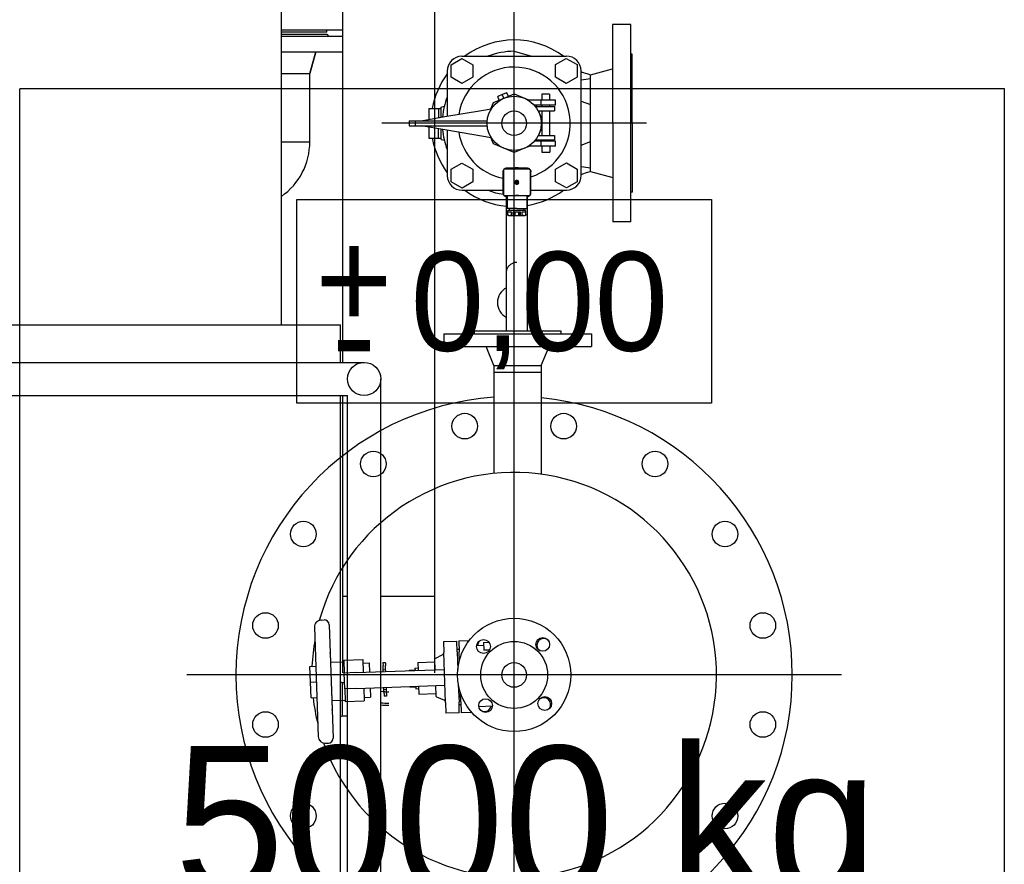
# Model space of a CAD drawing. Header units: millimetres. Extents: x 226749 to 325316, y -44191 to 40236.
# Tile 155 of 164: x 293649 to 294649, y 13402 to 14260. Entities that reach past the tile are written whole.
import ezdxf
from ezdxf.enums import TextEntityAlignment as Align

# ---------------------------------------------------------------- set-up
doc = ezdxf.new("R2010")
doc.units = ezdxf.units.MM
doc.header["$LTSCALE"] = 100
doc.linetypes.add('DASHDOT', pattern=[25.4, 12.7, -6.35, 0, -6.35])
doc.linetypes.add('DASHED', pattern=[19.05, 12.7, -6.35])
for name, color, linetype in [('CIĘŻAR', 2, 'Continuous'), ('FUNDAMENTY', 6, 'Continuous'), ('K_OSIE', 2, 'DASHDOT'), ('K_URZĄDZENIA', 4, 'Continuous'), ('OPISY', 7, 'Continuous'), ('WYMIARY', 2, 'Continuous')]:
    doc.layers.add(name, color=color, linetype=linetype)

# ---------------------------------------------------------------- blocks, each defined once
blk = doc.blocks.new('ZBIORNIK_RZUT')
at = {"layer": 'K_OSIE', "ltscale": 25}
for p, q in [((148579.5, 96878.5), (148579.5, 96213.5)), ((148019.6, 96680.5), (148019.6, 96411.5)), ((150071.7, 96546), (146996.3, 96546))]:
    blk.add_line(p, q, dxfattribs=at)
at = {"layer": 'K_URZĄDZENIA'}
for p, q in [((148119.5, 96664.6), (147919.5, 96664.4)), ((147919.5, 96664.4), (147919.5, 96645.9)), ((148089.5, 96666.1), (147949.5, 96666)), ((147949.5, 96666), (147949.5, 96664.5)), ((148089.5, 96666.1), (148089.5, 96664.6)), ((148119.5, 96664.6), (148119.5, 96646.1)), ((147919.5, 96645.9), (148119.5, 96646.1)), ((147970.5, 96623.5), (147964.5, 96646)), ((148068.5, 96623.6), (148074.5, 96646.1)), ((147974.2, 96623.5), (147970.5, 96623.5)), ((148000.7, 96623.5), (147974.2, 96623.5)), ((147975.4, 96614), (147974.2, 96623.5)), ((147997.3, 96614), (148000.7, 96623.5)), ((148038.2, 96623.5), (148000.7, 96623.5)), ((148064.8, 96623.6), (148038.2, 96623.5)), ((148041.7, 96614), (148038.2, 96623.5)), ((148063.6, 96614.1), (148064.8, 96623.6)), ((148068.5, 96623.6), (148064.8, 96623.6)), ((148233.3, 96474.5), (148233.3, 96624.5)), ((148233.3, 96624.5), (148246.3, 96624.5)), ((148246.3, 96474.5), (148246.3, 96624.5)), ((147953.8, 96599), (147960.1, 96610)), ((147960.1, 96610), (147972.8, 96610)), ((148072.5, 96614.1), (147966.5, 96614)), ((147972.8, 96610), (147979.2, 96599)), ((148059.9, 96599.1), (148066.2, 96610.1)), ((148066.2, 96610.1), (148078.9, 96610.1)), ((148078.9, 96610.1), (148085.3, 96599.1)), ((147951.6, 96493), (147951.5, 96599)), ((147960.1, 96588), (147953.8, 96599)), ((147979.2, 96599), (147972.9, 96588)), ((148066.2, 96588.1), (148059.9, 96599.1)), ((148085.3, 96599.1), (148078.9, 96588.1)), ((148087.6, 96563), (148087.5, 96599.1)), ((148230.3, 96505.5), (148230.3, 96593.5)), ((148230.3, 96593.5), (148233.3, 96593.5)), ((147972.9, 96588), (147960.1, 96588)), ((147990, 96582), (147990, 96574)), ((147990, 96582), (147996.3, 96582)), ((147996.3, 96588), (147996.3, 96585.5)), ((148001.3, 96588), (147996.3, 96588)), ((147996.3, 96585.5), (147996.3, 96573.5)), ((148001.3, 96588), (148001.3, 96585.5)), ((148001.3, 96585.5), (148001.3, 96573.5)), ((148001.3, 96582), (148002.5, 96582)), ((148002.5, 96572.6), (148002.5, 96587)), ((148002.5, 96587), (148007, 96587)), ((148007, 96572.6), (148007, 96587)), ((148007, 96582), (148032, 96582)), ((148032, 96572.6), (148032, 96587)), ((148032, 96587), (148036.5, 96587)), ((148036.5, 96572.6), (148036.5, 96587)), ((148036.5, 96582), (148037.8, 96582)), ((148042.8, 96588.1), (148037.8, 96588)), ((148037.8, 96588), (148037.8, 96585.5)), ((148037.8, 96585.5), (148037.8, 96573.5)), ((148042.8, 96588.1), (148042.8, 96585.5)), ((148042.8, 96585.5), (148042.8, 96573.6)), ((148042.8, 96582.1), (148049, 96582.1)), ((148049, 96574.1), (148049, 96582.1)), ((148078.9, 96588.1), (148066.2, 96588.1)), ((148265.3, 96573.6), (148246.3, 96581.5)), ((147990, 96574), (147996.3, 96574)), ((147996.3, 96573.5), (147996.3, 96560.7)), ((148001.3, 96573.5), (147996.3, 96573.5)), ((148001.3, 96574), (148002.5, 96574)), ((148001.3, 96573.5), (148001.3, 96566.6)), ((148002.6, 96567.6), (148002.5, 96572.6)), ((148007, 96574), (148032, 96574)), ((148007, 96570.5), (148007, 96572.6)), ((148007, 96570.6), (148009, 96571.4)), ((148009, 96571.4), (148015.3, 96574)), ((148023.8, 96574), (148030.1, 96571.4)), ((148030.1, 96571.4), (148032, 96570.6)), ((148032, 96570.5), (148032, 96572.6)), ((148036.5, 96574), (148037.8, 96574)), ((148036.6, 96567.7), (148036.5, 96572.6)), ((148042.8, 96573.6), (148037.8, 96573.5)), ((148037.8, 96573.5), (148037.8, 96566.6)), ((148042.8, 96574.1), (148049, 96574.1)), ((148042.8, 96573.6), (148042.8, 96560.7)), ((148265.3, 96525.3), (148265.3, 96573.6)), ((148265.3, 96573.6), (148272.3, 96573.6)), ((148272.3, 96525.3), (148272.3, 96573.6)), ((148272.3, 96573.5), (148375.9, 96573.5)), ((147946.6, 96546), (147951.6, 96563.5)), ((147994.2, 96556.5), (147996.3, 96561.7)), ((148001.3, 96568.2), (148002.6, 96568.7)), ((148036.6, 96568.8), (148037.8, 96568.3)), ((148042.8, 96561.8), (148045, 96556.6)), ((148066.1, 96561.3), (148066.1, 96536.3)), ((148066.1, 96561.3), (148066.1, 96561.3)), ((148067.1, 96562.3), (148069.1, 96562.3)), ((148090.3, 96563), (148068.8, 96563)), ((148069.1, 96562.3), (148090.1, 96562.3)), ((148087.7, 96563), (148087.6, 96563.6)), ((148090.1, 96562.3), (148092.1, 96562.3)), ((148093.1, 96561.3), (148093.1, 96561.3)), ((148093.1, 96553.1), (148093.1, 96561.3)), ((147989.8, 96546), (147994.2, 96556.5)), ((148045, 96556.6), (148049.3, 96546.1)), ((148064.9, 96550.4), (148064.9, 96550.4)), ((148065.3, 96559.5), (148065.3, 96538)), ((148065.3, 96559.5), (148065.3, 96559.5)), ((148093.1, 96558.8), (148106.1, 96558.8)), ((148093.8, 96559.5), (148093.8, 96559.5)), ((148093.8, 96558.8), (148093.8, 96559.5)), ((148108.1, 96556.3), (148106.1, 96556.3)), ((148112.3, 96558), (148108.1, 96558)), ((148109.6, 96550.9), (148113, 96550.9)), ((148113.1, 96550.8), (148109.6, 96550.8)), ((148113.1, 96550.8), (148113.1, 96557.2)), ((148113.1, 96546.8), (148113.1, 96550.8)), ((148113.1, 96550.8), (148113.1, 96550.8)), ((148154.1, 96546), (147885.1, 96546)), ((147951.6, 96546), (147946.6, 96546)), ((147992.3, 96540.1), (147988.6, 96538.6)), ((147994, 96535.9), (147989.8, 96546)), ((148049.3, 96546.1), (148045, 96535.5)), ((148064.8, 96548.8), (148064.8, 96548.8)), ((148093.1, 96544.4), (148093.1, 96548.8)), ((148093.1, 96536.3), (148093.1, 96544.4)), ((148108.1, 96541.3), (148106.1, 96541.3)), ((148113.1, 96546.8), (148109.6, 96546.8)), ((148109.6, 96546.7), (148113, 96546.7)), ((148109.6, 96543.2), (148109.6, 96543.2)), ((148113.1, 96540.3), (148113.1, 96546.8)), ((148113.1, 96546.8), (148113.1, 96546.8)), ((148160.6, 96548.8), (148160.6, 96548.8)), ((147988.6, 96538.6), (147990.5, 96533.9)), ((147994.2, 96535.5), (147990.5, 96533.9)), ((147990.5, 96533.9), (147992.4, 96529.3)), ((147996.1, 96530.9), (147992.4, 96529.3)), ((147994, 96535.9), (147994.2, 96535.5)), ((147994.2, 96535.5), (147994.4, 96535)), ((147998.5, 96525), (147994.4, 96535)), ((148045, 96535.5), (148040.6, 96525)), ((148067.1, 96535.3), (148092.1, 96535.3)), ((148068.8, 96534.5), (148090.3, 96534.5)), ((148087.6, 96493.1), (148087.6, 96534.5)), ((148093.1, 96538.8), (148106.1, 96538.8)), ((148093.8, 96538), (148093.8, 96538.8)), ((148112.3, 96539.5), (148108.1, 96539.5)), ((148005, 96522.3), (147998.5, 96525)), ((148006.6, 96513), (148004.9, 96522.7)), ((148034.3, 96522.8), (148032.6, 96513)), ((148040.6, 96525), (148034.2, 96522.3)), ((148265.3, 96525.3), (148246.3, 96517.5)), ((148265.3, 96525.3), (148272.3, 96525.3)), ((148272.3, 96525.5), (148375.1, 96525.5)), ((148546.6, 96514.9), (148546.4, 96520.6)), ((148554.2, 96520.9), (148554.4, 96515.1)), ((148611.3, 96524), (148611.8, 96510.1)), ((148012.9, 96475.7), (148006.6, 96513)), ((148017.1, 96513), (148017.1, 96518.6)), ((148017.1, 96466.6), (148017.1, 96513)), ((148022.1, 96513), (148022.1, 96518.6)), ((148022.1, 96466.6), (148022.1, 96513)), ((148032.6, 96513), (148026.3, 96475.7)), ((148546.6, 96514.9), (148554.4, 96515.1)), ((148549.6, 96515), (148549.8, 96508)), ((147953.9, 96492.9), (147960.2, 96503.9)), ((147960.2, 96503.9), (147972.9, 96504)), ((147972.9, 96504), (147979.3, 96493)), ((148060, 96493), (148066.3, 96504)), ((148066.3, 96504), (148079, 96504.1)), ((148079, 96504.1), (148085.4, 96493.1)), ((148230.3, 96505.5), (148233.3, 96505.5)), ((148545, 96489.8), (148544.7, 96500.3)), ((148617.5, 96502.9), (148617.9, 96492.3)), ((147960.3, 96481.9), (147953.9, 96492.9)), ((147979.3, 96493), (147973, 96482)), ((148066.3, 96482), (148060, 96493)), ((148085.4, 96493.1), (148079, 96482.1)), ((148545, 96489.8), (148556, 96490.2)), ((148553.5, 96488.1), (148553.5, 96490.1)), ((148564.7, 96490.5), (148556, 96490.2)), ((148606.9, 96492), (148598.2, 96491.6)), ((148606.9, 96492), (148617.9, 96492.3)), ((148618, 96490.3), (148607, 96490)), ((148609.5, 96490), (148609.4, 96492)), ((148618, 96490.3), (148618.4, 96476.7)), ((147973, 96482), (147960.3, 96481.9)), ((148079, 96482.1), (148066.3, 96482)), ((148556.1, 96488.2), (148545.1, 96487.8)), ((148545.6, 96474.2), (148545.1, 96487.8)), ((148556.1, 96488.2), (148574, 96488.8)), ((148589.1, 96489.3), (148607, 96490)), ((147966.6, 96478), (148012.5, 96478)), ((148003.2, 96472), (148002.4, 96475.1)), ((148013.6, 96472), (148003.2, 96472)), ((148004.6, 96469.3), (148004.6, 96472)), ((148017, 96451.7), (148012.9, 96475.7)), ((148026.3, 96475.7), (148022.3, 96451.7)), ((148036, 96472), (148025.7, 96472)), ((148026.7, 96478), (148072.6, 96478.1)), ((148034.6, 96469.3), (148034.6, 96472)), ((148036, 96472), (148036.9, 96475.1)), ((148233.3, 96474.5), (148246.3, 96474.5)), ((148545.6, 96474.2), (148556.6, 96474.6)), ((148607.4, 96476.4), (148556.6, 96474.6)), ((148562.8, 96465.8), (148558.9, 96473.5)), ((148577.1, 96385.3), (148574, 96475.2)), ((148593.1, 96385.9), (148590, 96475.8)), ((148601.8, 96467.1), (148605.2, 96475.1)), ((148607.4, 96476.4), (148618.4, 96476.7)), ((148004.7, 96459.3), (148004.6, 96469.3)), ((148004.6, 96469.3), (148012.1, 96469.3)), ((148012.1, 96469.3), (148014, 96469.3)), ((148017.2, 96445.9), (148017.1, 96466.6)), ((148022.2, 96445.9), (148022.1, 96466.6)), ((148027.1, 96469.3), (148025.3, 96469.3)), ((148034.6, 96469.3), (148027.1, 96469.3)), ((148034.7, 96459.3), (148034.6, 96469.3)), ((148563.8, 96465.2), (148574.3, 96465.6)), ((148566.9, 96448.1), (148566.3, 96465.3)), ((148590.3, 96466.2), (148600.9, 96466.5)), ((148598.9, 96449.2), (148598.3, 96466.4)), ((148004.7, 96459.3), (148015.7, 96459.3)), ((148017.2, 96451.7), (148017, 96451.7)), ((148022.2, 96451.7), (148022.3, 96451.7)), ((148023.6, 96459.3), (148034.7, 96459.3)), ((148022.2, 96445.9), (148017.2, 96445.9)), ((148017.2, 96439.3), (148017.2, 96445.9)), ((148022.2, 96439.3), (148022.2, 96445.9)), ((148566.9, 96448.1), (148574.9, 96448.4)), ((148572.5, 96445.3), (148572.4, 96448.3)), ((148572.5, 96445.3), (148575, 96445.4)), ((148574.8, 96439.4), (148574.5, 96445.4)), ((148590.9, 96449), (148598.9, 96449.2)), ((148591, 96446), (148593.5, 96446)), ((148591.7, 96440), (148591.5, 96446)), ((148593.5, 96446), (148593.4, 96449)), ((148017.2, 96439.3), (148022.2, 96439.3)), ((148574.8, 96439.4), (148575.3, 96439.4)), ((148591.2, 96440), (148591.7, 96440)), ((148567.1, 96415.3), (148569.9, 96415.4)), ((148567.1, 96415.3), (148567.2, 96412.8)), ((148567.2, 96412.8), (148570, 96412.9)), ((148574.1, 96415.5), (148569.9, 96415.4)), ((148574.2, 96413), (148570, 96412.9)), ((148576.1, 96415.6), (148574.1, 96415.5)), ((148574.2, 96413), (148574.1, 96415.5)), ((148576.2, 96413.1), (148574.2, 96413)), ((148594.1, 96416.2), (148592.1, 96416.2)), ((148594.2, 96413.7), (148592.2, 96413.7)), ((148598.2, 96416.4), (148594.1, 96416.2)), ((148594.2, 96413.7), (148594.1, 96416.2)), ((148598.3, 96413.9), (148594.2, 96413.7)), ((148598.2, 96416.4), (148601.1, 96416.5)), ((148598.3, 96413.9), (148601.2, 96414)), ((148601.1, 96416.5), (148601.2, 96414)), ((148592.7, 96399.7), (148602.1, 96400)), ((148602.4, 96393.5), (148602.1, 96400)), ((148563.9, 96392.2), (148576.9, 96392.6)), ((148564.6, 96372.9), (148563.9, 96392.2)), ((148567.2, 96398.8), (148576.7, 96399.1)), ((148567.4, 96392.3), (148567.2, 96398.8)), ((148592.9, 96393.2), (148605.9, 96393.7)), ((148606.5, 96374.4), (148605.9, 96393.7)), ((148577.1, 96385.3), (148577.6, 96373.4)), ((148593.1, 96385.9), (148593.6, 96373.9)), ((148564.6, 96372.9), (148577.6, 96373.4)), ((148566.5, 96359.7), (148566.1, 96373)), ((148593.6, 96373.9), (148577.6, 96373.4)), ((148593.6, 96373.9), (148606.5, 96374.4)), ((148605.5, 96361), (148605, 96374.3)), ((148528.6, 96358.1), (148643.5, 96362.1)), ((148557.4, 96359.3), (148614.6, 96361.3)), ((148523.8, 96350), (148523.7, 96353)), ((148648.8, 96354.3), (148648.7, 96357.3)), ((148531.1, 96343.2), (148642, 96347.1)), ((148570.8, 96338.6), (148570.6, 96344.6)), ((148586.8, 96339.2), (148586.6, 96345.2)), ((148602.8, 96339.7), (148602.5, 96345.7)), ((148586.8, 96339.2), (148570.8, 96338.6)), ((148602.8, 96339.7), (148586.8, 96339.2))]:
    blk.add_line(p, q, dxfattribs=at)
for centre, radius in [((148529.3, 96798.6), 13), ((148629.8, 96798.6), 13), ((148436.5, 96760.1), 13), ((148722.6, 96760.1), 13), ((148365.4, 96689.1), 13), ((148327, 96596.3), 13), ((148579.5, 96546), 57.5), ((148548.5, 96575), 7), ((148579.5, 96546), 34), ((148608.5, 96577.1), 7), ((148019.6, 96546), 27.5), ((148019.6, 96546), 12.5), ((148579.5, 96546), 12.5), ((148550.6, 96514.9), 7), ((148610.6, 96517), 7), ((148327, 96495.8), 13), ((148365.4, 96403), 13), ((148436.5, 96331.9), 13), ((148722.6, 96331.9), 13), ((148529.3, 96293.5), 13), ((148629.8, 96293.5), 13)]:
    blk.add_circle(centre, radius, dxfattribs=at)
for centre, radius, start, end in [((148579.5, 96546), 282.5, 5.5785, 174.4215), ((148579.5, 96546), 205.5, 289.6339, 254.3661), ((147966.5, 96599), 15, 90.0554, 180.0554), ((148072.5, 96599.1), 15, 0.0554, 90.0554), ((148019.6, 96546), 57, 17.3336, 260.8893), ((148019.6, 96546), 84.5, 143.6399, 216.4708), ((148019.6, 96546), 84.5, 8.9956, 36.4708), ((148549.5, 96576.1), 7, 142.0825, 309.9175), ((148609.6, 96576.1), 7, 52.0825, 219.9175), ((148201.6, 96546), 16.9, 51.629, 128.37), ((148079.6, 96548.8), 14.7, 173.7581, 186.2419), ((148019.6, 96546), 73, 180.0554, 201.3845), ((148019.6, 96546), 57, 279.2215, 348.3421), ((148019.6, 96546), 84.5, 323.6399, 354.7426), ((148019.6, 96546), 73, 338.7263, 351.1391), ((148201.6, 96546), 16.9, 207.3612, 332.6378), ((148579.5, 96546), 282.5, 184.1692, 355.8308), ((148609.6, 96516), 7, 322.0825, 75.2697), ((148549.5, 96516), 7, 232.0825, 272.6756), ((147966.6, 96493), 15, 180.0554, 270.0554), ((148072.6, 96493.1), 15, 270.0554, 0.0554), ((148019.6, 96546), 84.5, 233.6399, 259.8304), ((148019.6, 96546), 73, 248.7263, 265.1062), ((148019.6, 96546), 73, 275.0046, 291.3845), ((148019.6, 96546), 84.5, 280.2804, 306.4708), ((148557.1, 96472.6), 2, 27, 92), ((148607, 96474.3), 2, 92, 157), ((148563.7, 96466.2), 1, 207, 272), ((148600.9, 96467.5), 1, 272, 337), ((148614.6, 96360.3), 1, 55.1301, 92), ((148643.7, 96357.2), 5, 2, 92), ((148528.7, 96353.1), 5, 92, 182), ((148557.5, 96358.3), 1, 92, 128.8699), ((148641.8, 96354.1), 7, 272, 2), ((148530.8, 96350.2), 7, 182, 272), ((148579.5, 96546), 205.5, 259.9875, 267.5345), ((148579.5, 96546), 205.5, 276.4655, 284.0125)]:
    blk.add_arc(centre, radius, start, end, dxfattribs=at)
for centre, ratio, start_param, end_param in [((148112.3, 96550.8), 0.316215, 0.000023, 0.390809), ((148112.3, 96546.8), 0.316236, 5.892376, 6.283162)]:
    blk.add_ellipse(centre, major_axis=(0.805, 0), ratio=ratio, start_param=start_param, end_param=end_param, dxfattribs=at)
for points in [[(147968, 96616.4), (147968.8, 96618.8), (147969.7, 96621.1), (147970.5, 96623.5)], [(148068.5, 96623.6), (148069.3, 96621.2), (148070.2, 96618.9), (148071, 96616.5)], [(147967.2, 96614), (147967.5, 96614.8), (147967.7, 96615.6), (147968, 96616.4)], [(148071, 96616.5), (148071.3, 96615.7), (148071.6, 96614.9), (148071.8, 96614.1)], [(148069.1, 96562.3), (148069.1, 96562.3), (148069.1, 96562.3), (148069.1, 96562.3)], [(148090.1, 96562.3), (148090.1, 96562.3), (148090.1, 96562.3), (148090.1, 96562.3)], [(148093.1, 96561.5), (148093.1, 96561.4), (148093.1, 96561.4), (148093.1, 96561.3)], [(148065.3, 96551.1), (148065.2, 96550.8), (148065.1, 96550.6), (148064.9, 96550.4)], [(148065.3, 96551.1), (148065.2, 96550.8), (148065.1, 96550.6), (148064.9, 96550.4)], [(148093.1, 96553.1), (148093.1, 96553.1), (148093.1, 96553.1), (148093.1, 96553.1)], [(148064.9, 96547.2), (148065.1, 96546.9), (148065.2, 96546.7), (148065.3, 96546.4)], [(148093.1, 96544.4), (148093.1, 96544.4), (148093.1, 96544.4), (148093.1, 96544.4)]]:
    blk.add_open_spline(points, degree=3, dxfattribs=at)
for points, knots in [([(148065.3, 96559.5), (148065.3, 96559.9), (148065.4, 96560.3), (148065.6, 96560.9), (148065.7, 96561.1), (148066, 96561.6), (148066.2, 96561.8), (148066.6, 96562.2), (148066.8, 96562.3), (148067.2, 96562.6), (148067.5, 96562.7), (148068.1, 96562.9), (148068.5, 96563), (148068.8, 96563)], [-0.7588725, -0.7588725, -0.7588725, -0.7588725, -0.5954218, -0.5954218, -0.4794586, -0.4794586, -0.3794373, -0.3794373, -0.279416, -0.279416, -0.1634508, -0.1634508, -0.000001, -0.000001, -0.000001, -0.000001]), ([(148068.8, 96563), (148068.4, 96563), (148067.9, 96562.9), (148067.1, 96562.6), (148066.7, 96562.3), (148066.1, 96561.7), (148065.8, 96561.3), (148065.4, 96560.4), (148065.3, 96560), (148065.3, 96559.5)], [-0.5515979, -0.5515979, -0.5515979, -0.5515979, -0.4130045, -0.4130045, -0.2757995, -0.2757995, -0.1385944, -0.1385944, -0.000001, -0.000001, -0.000001, -0.000001]), ([(148066.1, 96561.3), (148066.1, 96561.4), (148066.1, 96561.5), (148066.2, 96561.8), (148066.3, 96561.9), (148066.5, 96562.1), (148066.6, 96562.1), (148066.8, 96562.2), (148067, 96562.3), (148067.1, 96562.3)], [-0.1576001, -0.1576001, -0.1576001, -0.1576001, -0.118002, -0.118002, -0.0788006, -0.0788006, -0.0395991, -0.0395991, -0.000001, -0.000001, -0.000001, -0.000001]), ([(148079.6, 96563), (148079.5, 96563), (148079.4, 96563), (148079.2, 96563), (148079.1, 96563), (148078.7, 96563), (148078.4, 96563), (148077, 96563), (148076, 96563), (148073.7, 96563), (148072.5, 96563), (148070.5, 96563), (148069.7, 96563), (148068.8, 96563)], [-1.263329, -1.263329, -1.263329, -1.263329, -1.233231, -1.233231, -1.197621, -1.197621, -1.117427, -1.117427, -0.784898, -0.784898, -0.348213, -0.348213, -0.000005, -0.000005, -0.000005, -0.000005]), ([(148090.3, 96563), (148089.5, 96563), (148088.7, 96563), (148086.7, 96563), (148085.5, 96563), (148083.2, 96563), (148082.2, 96563), (148080.8, 96563), (148080.5, 96563), (148080.1, 96563), (148080, 96563), (148079.8, 96563), (148079.7, 96563), (148079.6, 96563)], [-1.274327, -1.274327, -1.274327, -1.274327, -0.923145, -0.923145, -0.482626, -0.482626, -0.147172, -0.147172, -0.066277, -0.066277, -0.03036, -0.03036, -0.000001, -0.000001, -0.000001, -0.000001]), ([(148093.8, 96559.5), (148093.8, 96559.9), (148093.8, 96560.3), (148093.6, 96560.9), (148093.5, 96561.1), (148093.2, 96561.6), (148093, 96561.8), (148092.6, 96562.2), (148092.4, 96562.3), (148092, 96562.6), (148091.7, 96562.7), (148091.1, 96562.9), (148090.7, 96563), (148090.3, 96563)], [0.0023079, 0.0023079, 0.0023079, 0.0023079, 0.1634516, 0.1634516, 0.279416, 0.279416, 0.3794373, 0.3794373, 0.4794587, 0.4794587, 0.5954229, 0.5954229, 0.7588742, 0.7588742, 0.7588742, 0.7588742]), ([(148093.8, 96559.5), (148093.8, 96560), (148093.8, 96560.4), (148093.4, 96561.3), (148093.1, 96561.7), (148092.5, 96562.3), (148092.1, 96562.6), (148091.3, 96562.9), (148090.8, 96563), (148090.3, 96563)], [-0.5515979, -0.5515979, -0.5515979, -0.5515979, -0.4130045, -0.4130045, -0.2757995, -0.2757995, -0.1385944, -0.1385944, -0.000001, -0.000001, -0.000001, -0.000001]), ([(148092.1, 96562.3), (148092.2, 96562.3), (148092.4, 96562.2), (148092.5, 96562.2), (148092.5, 96562.2), (148092.6, 96562.1)], [-0.15760013, -0.15760013, -0.15760013, -0.15760013, -0.11800201, -0.11800201, -0.10853879, -0.10853879, -0.10853879, -0.10853879]), ([(148079.2, 96550.7), (148079, 96550.7), (148078.8, 96550.6), (148078.5, 96550.4), (148078.3, 96550.3), (148078, 96550), (148077.9, 96549.7), (148077.7, 96549.3), (148077.6, 96549), (148077.6, 96548.5), (148077.7, 96548.2), (148077.9, 96547.8), (148078, 96547.6), (148078.3, 96547.2), (148078.5, 96547.1), (148078.8, 96546.9), (148079, 96546.9), (148079.2, 96546.8)], [0.000001, 0.000001, 0.000001, 0.000001, 0.0584222, 0.0584222, 0.1168601, 0.1168601, 0.1943035, 0.1943035, 0.2715139, 0.2715139, 0.3487244, 0.3487244, 0.4261678, 0.4261678, 0.4846056, 0.4846056, 0.5430268, 0.5430268, 0.5430268, 0.5430268]), ([(148079.2, 96550.7), (148079.2, 96550.6), (148079.2, 96550.5), (148079.2, 96550.1), (148079.2, 96549.8), (148079.2, 96549.4), (148079.2, 96549.3), (148079.2, 96549.1), (148079.2, 96549), (148079.2, 96548.9), (148079.2, 96548.8), (148079.2, 96548.7), (148079.2, 96548.6), (148079.2, 96548.5), (148079.2, 96548.4), (148079.2, 96548.2), (148079.2, 96548.1), (148079.2, 96547.7), (148079.2, 96547.5), (148079.2, 96547.1), (148079.2, 96546.9), (148079.2, 96546.8)], [0.000001, 0.000001, 0.000001, 0.000001, 0.0374972, 0.0374972, 0.1258235, 0.1258235, 0.1566692, 0.1566692, 0.176647, 0.176647, 0.1984175, 0.1984175, 0.2201879, 0.2201879, 0.2401657, 0.2401657, 0.2710115, 0.2710115, 0.3593377, 0.3593377, 0.3968339, 0.3968339, 0.3968339, 0.3968339]), ([(148080, 96546.8), (148080.2, 96546.9), (148080.4, 96546.9), (148080.7, 96547.1), (148080.9, 96547.2), (148081.2, 96547.6), (148081.3, 96547.8), (148081.5, 96548.2), (148081.6, 96548.5), (148081.6, 96549), (148081.5, 96549.3), (148081.3, 96549.7), (148081.2, 96550), (148080.9, 96550.3), (148080.7, 96550.4), (148080.4, 96550.6), (148080.2, 96550.7), (148080, 96550.7)], [0.000001, 0.000001, 0.000001, 0.000001, 0.0584222, 0.0584222, 0.1168601, 0.1168601, 0.1943035, 0.1943035, 0.2715139, 0.2715139, 0.3487244, 0.3487244, 0.4261678, 0.4261678, 0.4846056, 0.4846056, 0.5430268, 0.5430268, 0.5430268, 0.5430268]), ([(148080, 96546.8), (148080, 96546.9), (148080, 96547.1), (148080, 96547.5), (148080, 96547.7), (148080, 96548.1), (148080, 96548.2), (148080, 96548.4), (148080, 96548.5), (148080, 96548.6), (148080, 96548.7), (148080, 96548.8), (148080, 96548.9), (148080, 96549), (148080, 96549.1), (148080, 96549.3), (148080, 96549.4), (148080, 96549.8), (148080, 96550.1), (148080, 96550.5), (148080, 96550.6), (148080, 96550.7)], [0.000001, 0.000001, 0.000001, 0.000001, 0.0374972, 0.0374972, 0.1258235, 0.1258235, 0.1566692, 0.1566692, 0.176647, 0.176647, 0.1984175, 0.1984175, 0.2201879, 0.2201879, 0.2401657, 0.2401657, 0.2710115, 0.2710115, 0.3593377, 0.3593377, 0.3968339, 0.3968339, 0.3968339, 0.3968339]), ([(148093.1, 96544.4), (148093.1, 96545.2), (148092.9, 96546.2), (148092.7, 96547.5), (148092.7, 96547.7), (148092.6, 96548.1), (148092.6, 96548.2), (148092.6, 96548.5), (148092.6, 96548.5), (148092.6, 96548.7), (148092.6, 96548.7), (148092.6, 96548.8), (148092.6, 96548.9), (148092.6, 96549), (148092.6, 96549.1), (148092.6, 96549.3), (148092.6, 96549.4), (148092.7, 96550), (148092.7, 96550.3), (148092.9, 96551.6), (148093.1, 96552.4), (148093.1, 96553.1)], [-0.7588379, -0.7588379, -0.7588379, -0.7588379, -0.503985, -0.503985, -0.4470133, -0.4470133, -0.4116187, -0.4116187, -0.3935949, -0.3935949, -0.381297, -0.381297, -0.3690493, -0.3690493, -0.3512817, -0.3512817, -0.3165991, -0.3165991, -0.2239244, -0.2239244, -0.0000001, -0.0000001, -0.0000001, -0.0000001]), ([(148093.1, 96548.8), (148093.1, 96549.5), (148093.1, 96550.3), (148093.1, 96551.7), (148093.1, 96552.4), (148093.1, 96553.1)], [-0.4515087, -0.4515087, -0.4515087, -0.4515087, -0.2257567, -0.2257567, -0.0000001, -0.0000001, -0.0000001, -0.0000001]), ([(148093.8, 96559.2), (148096.6, 96559.2), (148099.8, 96559.2), (148107.3, 96559.2), (148112, 96559.2), (148121.6, 96559.2), (148126.6, 96559.2), (148136.2, 96559.2), (148141, 96559.2), (148149.7, 96559.2), (148153.8, 96559.2), (148160.7, 96559.2), (148163.7, 96559.2), (148168.2, 96559.2), (148169.8, 96559.2), (148170.7, 96559.2), (148170.9, 96559.2), (148171, 96559.2), (148171.1, 96559.2), (148171.1, 96559.2), (148171.1, 96559.2), (148171.1, 96559.2), (148171.1, 96559.2), (148171.1, 96559.2), (148171.1, 96559.2), (148171.1, 96559.2), (148171.2, 96559.2), (148171.2, 96559.2), (148171.2, 96559.2), (148171.2, 96559.2), (148171.2, 96559.2), (148171.2, 96559.2)], [5.327974, 5.327974, 5.327974, 5.327974, 6.473845, 6.473845, 7.931629, 7.931629, 9.3894, 9.3894, 10.847169, 10.847169, 12.304939, 12.304939, 13.762714, 13.762714, 15.22051, 15.22051, 15.580679, 15.580679, 15.850706, 15.850706, 15.901315, 15.901315, 15.920297, 15.920297, 15.934595, 15.934595, 15.938833, 15.938833, 15.94311, 15.94311, 15.944738, 15.944738, 15.944738, 15.944738]), ([(148106.1, 96548.8), (148106.1, 96549.4), (148106.1, 96550.1), (148106.1, 96551.4), (148106.1, 96552.1), (148106.1, 96553.9), (148106.1, 96555), (148106.1, 96556.8), (148106.1, 96557.5), (148106.1, 96558.5), (148106.1, 96558.8), (148106.1, 96558.8), (148106.1, 96558.8), (148106.1, 96558.8)], [0.000001, 0.000001, 0.000001, 0.000001, 0.201435, 0.201435, 0.40287, 0.40287, 0.793515, 0.793515, 1.184168, 1.184168, 1.574812, 1.574812, 1.574823, 1.574823, 1.574823, 1.574823]), ([(148108.1, 96558), (148108.1, 96558), (148108.1, 96557.9), (148108.1, 96557.7), (148108.1, 96557.5), (148108.1, 96556.8), (148108.1, 96556.1), (148108.1, 96554.4), (148108.1, 96553.4), (148108.1, 96551.2), (148108.1, 96550), (148108.1, 96547.6), (148108.1, 96546.4), (148108.1, 96544.1), (148108.1, 96543.1), (148108.1, 96541.4), (148108.1, 96540.7), (148108.1, 96540), (148108.1, 96539.8), (148108.1, 96539.6), (148108.1, 96539.5), (148108.1, 96539.5)], [0.000001, 0.000001, 0.000001, 0.000001, 0.186327, 0.186327, 0.372655, 0.372655, 0.734002, 0.734002, 1.095355, 1.095355, 1.456701, 1.456701, 1.818052, 1.818052, 2.179422, 2.179422, 2.54074, 2.54074, 2.727074, 2.727074, 2.913393, 2.913393, 2.913393, 2.913393]), ([(148109.6, 96554.3), (148109.6, 96554.8), (148109.6, 96555.3), (148109.6, 96556.1), (148109.6, 96556.5), (148109.6, 96557.1), (148109.6, 96557.3), (148109.6, 96557.7), (148109.6, 96557.9), (148109.6, 96557.9)], [0.0000005, 0.0000005, 0.0000005, 0.0000005, 0.18769, 0.18769, 0.3753788, 0.3753788, 0.5630689, 0.5630689, 0.7507582, 0.7507582, 0.7507582, 0.7507582]), ([(148112.3, 96557.9), (148111.8, 96557.9), (148111.4, 96557.9), (148110.5, 96557.9), (148110, 96557.9), (148109.6, 96557.9)], [0.0000015, 0.0000015, 0.0000015, 0.0000015, 0.1350015, 0.1350015, 0.2700015, 0.2700015, 0.2700015, 0.2700015]), ([(148112.3, 96554.3), (148111.8, 96554.3), (148111.4, 96554.3), (148110.5, 96554.3), (148110, 96554.3), (148109.6, 96554.3)], [-0.2700016, -0.2700016, -0.2700016, -0.2700016, -0.1350016, -0.1350016, -0.0000016, -0.0000016, -0.0000016, -0.0000016]), ([(148109.6, 96545.1), (148109.6, 96545.7), (148109.6, 96546.3), (148109.6, 96547.5), (148109.6, 96548.1), (148109.6, 96549.4), (148109.6, 96550), (148109.6, 96551.2), (148109.6, 96551.8), (148109.6, 96552.4)], [0, 0, 0, 0, 0.1876917, 0.1876917, 0.3753806, 0.3753806, 0.5630692, 0.5630692, 0.7507562, 0.7507562, 0.7507562, 0.7507562]), ([(148112.3, 96552.4), (148111.8, 96552.4), (148111.4, 96552.4), (148110.5, 96552.4), (148110, 96552.4), (148109.6, 96552.4)], [0.0000018, 0.0000018, 0.0000018, 0.0000018, 0.1350018, 0.1350018, 0.2700018, 0.2700018, 0.2700018, 0.2700018]), ([(148112.3, 96558), (148112.4, 96558), (148112.5, 96558), (148112.6, 96557.9), (148112.7, 96557.9), (148112.8, 96557.8), (148112.9, 96557.7), (148113, 96557.6), (148113, 96557.5), (148113.1, 96557.4), (148113.1, 96557.4), (148113.1, 96557.3), (148113.1, 96557.3), (148113.1, 96557.3), (148113.1, 96557.2), (148113.1, 96557.2), (148113.1, 96557.2), (148113.1, 96557.2), (148113.1, 96557.2), (148113.1, 96557.2), (148113.1, 96557.2), (148113.1, 96557.2), (148113.1, 96557.2), (148113.1, 96557.2), (148113.1, 96557.2), (148113.1, 96557.2), (148113.1, 96557.2), (148113.1, 96557.2), (148113.1, 96557.2), (148113.1, 96557.2), (148113.1, 96557.2), (148113.1, 96557.2), (148113.1, 96557.2), (148113.1, 96557.2)], [0, 0, 0, 0, 0.0259446, 0.0259446, 0.0514192, 0.0514192, 0.0769112, 0.0769112, 0.1024002, 0.1024002, 0.1136848, 0.1136848, 0.1194322, 0.1194322, 0.1223195, 0.1223195, 0.1237648, 0.1237648, 0.1244877, 0.1244877, 0.1248492, 0.1248492, 0.1250299, 0.1250299, 0.1251203, 0.1251203, 0.1251654, 0.1251654, 0.125188, 0.125188, 0.1251993, 0.1251993, 0.1252106, 0.1252106, 0.1252106, 0.1252106]), ([(148112.3, 96554.3), (148112.3, 96554.3), (148112.4, 96554.3), (148112.5, 96554.3), (148112.5, 96554.3), (148112.6, 96554.4), (148112.7, 96554.4), (148112.9, 96554.7), (148113, 96555), (148113.1, 96555.3), (148113.1, 96555.5), (148113.1, 96555.7), (148113.1, 96555.8), (148113.1, 96555.9), (148113.1, 96556), (148113.1, 96556), (148113.1, 96556), (148113.1, 96556.1), (148113.1, 96556.1), (148113.1, 96556.1), (148113.1, 96556.1), (148113.1, 96556.2), (148113.1, 96556.2), (148113.1, 96556.3), (148113.1, 96556.3), (148113.1, 96556.5), (148113.1, 96556.6), (148113.1, 96556.9), (148113.1, 96557.1), (148113, 96557.4), (148112.9, 96557.6), (148112.7, 96557.8), (148112.6, 96557.9), (148112.5, 96557.9), (148112.5, 96557.9), (148112.4, 96557.9), (148112.3, 96557.9), (148112.3, 96557.9)], [0.000002, 0.000002, 0.000002, 0.000002, 0.0132857, 0.0132857, 0.0281095, 0.0281095, 0.0572083, 0.0572083, 0.1412611, 0.1412611, 0.2072095, 0.2072095, 0.2409782, 0.2409782, 0.2534185, 0.2534185, 0.2635, 0.2635, 0.2701634, 0.2701634, 0.2765388, 0.2765388, 0.2852052, 0.2852052, 0.3047748, 0.3047748, 0.3443637, 0.3443637, 0.4381943, 0.4381943, 0.5100136, 0.5100136, 0.5362936, 0.5362936, 0.5493262, 0.5493262, 0.5612208, 0.5612208, 0.5612208, 0.5612208]), ([(148113, 96550.9), (148113, 96551.2), (148112.9, 96551.7), (148112.7, 96552.2), (148112.6, 96552.3), (148112.5, 96552.3), (148112.5, 96552.4), (148112.4, 96552.4), (148112.3, 96552.4), (148112.3, 96552.4)], [0.0000036, 0.0000036, 0.0000036, 0.0000036, 0.1080154, 0.1080154, 0.1458876, 0.1458876, 0.1649144, 0.1649144, 0.182102, 0.182102, 0.182102, 0.182102]), ([(148171.1, 96559.2), (148171.1, 96559.2), (148171.1, 96559.2), (148171.1, 96559.2), (148171.2, 96559.2), (148171.4, 96559.2), (148171.7, 96559.2), (148173.7, 96559.2), (148176.4, 96559.2), (148184.1, 96559.2), (148189.1, 96559.2), (148200.7, 96559.2), (148207.5, 96559.2), (148219.7, 96559.2), (148225, 96559.2), (148230.3, 96559.2)], [1.710424, 1.710424, 1.710424, 1.710424, 1.787671, 1.787671, 2.075583, 2.075583, 2.940578, 2.940578, 5.359102, 5.359102, 7.747488, 7.747488, 10.137273, 10.137273, 11.778572, 11.778572, 11.778572, 11.778572]), ([(148106.1, 96548.8), (148106.1, 96548.1), (148106.1, 96547.4), (148106.1, 96546.1), (148106.1, 96545.5), (148106.1, 96543.6), (148106.1, 96542.6), (148106.1, 96540.7), (148106.1, 96540), (148106.1, 96539), (148106.1, 96538.9), (148106.1, 96538.8)], [-3.14963, -3.14963, -3.14963, -3.14963, -2.948188, -2.948188, -2.746746, -2.746746, -2.356132, -2.356132, -1.965461, -1.965461, -1.574823, -1.574823, -1.574823, -1.574823]), ([(148112.3, 96545.1), (148111.8, 96545.1), (148111.4, 96545.1), (148110.5, 96545.1), (148110, 96545.1), (148109.6, 96545.1)], [-0.2700038, -0.2700038, -0.2700038, -0.2700038, -0.1350038, -0.1350038, -0.0000038, -0.0000038, -0.0000038, -0.0000038]), ([(148109.6, 96539.6), (148109.6, 96539.6), (148109.6, 96539.8), (148109.6, 96540.2), (148109.6, 96540.4), (148109.6, 96541.1), (148109.6, 96541.4), (148109.6, 96542.3), (148109.6, 96542.7), (148109.6, 96543.2)], [0, 0, 0, 0, 0.1876908, 0.1876908, 0.3753814, 0.3753814, 0.5630748, 0.5630748, 0.7507718, 0.7507718, 0.7507718, 0.7507718]), ([(148112.3, 96543.2), (148111.8, 96543.2), (148111.4, 96543.2), (148110.5, 96543.2), (148110, 96543.2), (148109.6, 96543.2)], [0.0000066, 0.0000066, 0.0000066, 0.0000066, 0.1350066, 0.1350066, 0.2700066, 0.2700066, 0.2700066, 0.2700066]), ([(148112.3, 96545.1), (148112.3, 96545.1), (148112.4, 96545.1), (148112.5, 96545.2), (148112.5, 96545.2), (148112.6, 96545.3), (148112.7, 96545.4), (148112.9, 96545.8), (148113, 96546.3), (148113, 96546.7)], [0.0000047, 0.0000047, 0.0000047, 0.0000047, 0.0126397, 0.0126397, 0.0266296, 0.0266296, 0.0544724, 0.0544724, 0.13388, 0.13388, 0.13388, 0.13388]), ([(148112.3, 96539.6), (148112.3, 96539.6), (148112.3, 96539.6), (148112.4, 96539.6), (148112.4, 96539.6), (148112.5, 96539.6), (148112.5, 96539.6), (148112.7, 96539.7), (148112.8, 96539.8), (148113, 96540), (148113.1, 96540.4), (148113.1, 96540.8), (148113.1, 96540.9), (148113.1, 96541.1), (148113.1, 96541.2), (148113.1, 96541.3), (148113.1, 96541.3), (148113.1, 96541.3), (148113.1, 96541.3), (148113.1, 96541.4), (148113.1, 96541.4), (148113.1, 96541.4), (148113.1, 96541.4), (148113.1, 96541.4), (148113.1, 96541.5), (148113.1, 96541.5), (148113.1, 96541.5), (148113.1, 96541.6), (148113.1, 96541.6), (148113.1, 96541.8), (148113.1, 96542), (148113.1, 96542.4), (148113, 96542.7), (148112.8, 96543), (148112.7, 96543.1), (148112.6, 96543.2), (148112.5, 96543.2), (148112.4, 96543.2), (148112.4, 96543.2), (148112.3, 96543.2), (148112.3, 96543.2), (148112.3, 96543.2)], [0.0000041, 0.0000041, 0.0000041, 0.0000041, 0.0073275, 0.0073275, 0.014959, 0.014959, 0.0321864, 0.0321864, 0.0775308, 0.0775308, 0.2793353, 0.2793353, 0.3570912, 0.3570912, 0.4016667, 0.4016667, 0.4172282, 0.4172282, 0.4282416, 0.4282416, 0.4391243, 0.4391243, 0.4488462, 0.4488462, 0.4589778, 0.4589778, 0.4722618, 0.4722618, 0.5081455, 0.5081455, 0.5928883, 0.5928883, 0.7978471, 0.7978471, 0.8472799, 0.8472799, 0.8660422, 0.8660422, 0.874286, 0.874286, 0.882159, 0.882159, 0.882159, 0.882159]), ([(148113.1, 96540.3), (148113.1, 96540.3), (148113.1, 96540.3), (148113.1, 96540.3), (148113.1, 96540.3), (148113.1, 96540.3), (148113.1, 96540.3), (148113.1, 96540.3), (148113.1, 96540.3), (148113.1, 96540.3), (148113.1, 96540.2), (148113.1, 96540.2), (148113.1, 96540.1), (148113, 96540), (148113, 96539.9), (148112.9, 96539.8), (148112.8, 96539.7), (148112.7, 96539.6), (148112.6, 96539.6), (148112.5, 96539.5), (148112.4, 96539.5), (148112.3, 96539.5)], [0, 0, 0, 0, 0.0000803, 0.0000803, 0.0004164, 0.0004164, 0.0013127, 0.0013127, 0.003703, 0.003703, 0.0100815, 0.0100815, 0.0227047, 0.0227047, 0.0481937, 0.0481937, 0.0736859, 0.0736859, 0.0991568, 0.0991568, 0.1252037, 0.1252037, 0.1252037, 0.1252037]), ([(148230.3, 96538.3), (148227.6, 96538.3), (148224.8, 96538.3), (148214.6, 96538.3), (148207.3, 96538.3), (148194.6, 96538.3), (148189, 96538.3), (148179.9, 96538.3), (148176.4, 96538.3), (148173, 96538.3), (148172.2, 96538.3), (148171.5, 96538.3), (148171.3, 96538.3), (148171.2, 96538.3), (148171.1, 96538.3), (148171.1, 96538.3), (148171.1, 96538.3), (148171.1, 96538.3), (148171.1, 96538.3), (148171.1, 96538.3), (148171.1, 96538.3), (148171, 96538.3), (148171, 96538.3), (148171, 96538.3), (148171, 96538.3), (148171, 96538.3), (148171, 96538.3), (148170.9, 96538.3), (148170.9, 96538.3), (148170.4, 96538.3), (148170, 96538.3), (148169.1, 96538.5), (148168.6, 96538.6), (148167.1, 96539), (148166, 96539.5), (148164.2, 96540.8), (148163.4, 96541.6), (148162, 96543.4), (148161.5, 96544.4), (148160.8, 96546.5), (148160.6, 96547.6), (148160.6, 96548.8)], [1.579061, 1.579061, 1.579061, 1.579061, 2.432193, 2.432193, 4.820451, 4.820451, 7.210289, 7.210289, 9.600083, 9.600083, 10.783453, 10.783453, 11.326519, 11.326519, 11.561299, 11.561299, 11.649332, 11.649332, 11.715381, 11.715381, 11.722901, 11.722901, 11.726664, 11.726664, 11.730446, 11.730446, 11.734232, 11.734232, 11.749762, 11.749762, 11.87048, 11.87048, 12.019501, 12.019501, 12.357949, 12.357949, 12.691634, 12.691634, 13.025491, 13.025491, 13.362106, 13.362106, 13.362106, 13.362106]), ([(148065.3, 96538), (148065.3, 96537.5), (148065.4, 96537.1), (148065.8, 96536.2), (148066.1, 96535.9), (148066.7, 96535.2), (148067.1, 96535), (148067.9, 96534.6), (148068.4, 96534.5), (148068.8, 96534.5)], [-0.5515979, -0.5515979, -0.5515979, -0.5515979, -0.4130045, -0.4130045, -0.2757995, -0.2757995, -0.1385944, -0.1385944, -0.000001, -0.000001, -0.000001, -0.000001]), ([(148066.1, 96536.3), (148066.1, 96536.2), (148066.1, 96536.2), (148066.1, 96536.1), (148066.1, 96536.1), (148066.1, 96536), (148066.1, 96536), (148066.2, 96535.9), (148066.2, 96535.9), (148066.2, 96535.8), (148066.2, 96535.8), (148066.3, 96535.7), (148066.3, 96535.7), (148066.3, 96535.6), (148066.4, 96535.6), (148066.4, 96535.6), (148066.4, 96535.5), (148066.5, 96535.5), (148066.5, 96535.5), (148066.6, 96535.4), (148066.6, 96535.4), (148066.6, 96535.4), (148066.7, 96535.3), (148066.7, 96535.3), (148066.8, 96535.3), (148066.8, 96535.3), (148066.9, 96535.3), (148066.9, 96535.3), (148067, 96535.3), (148067, 96535.3), (148067.1, 96535.3)], [0, 0, 0, 0, 0.1, 0.1, 0.1, 0.2, 0.2, 0.2, 0.3, 0.3, 0.3, 0.4, 0.4, 0.4, 0.5, 0.5, 0.5, 0.6, 0.6, 0.6, 0.7, 0.7, 0.7, 0.8, 0.8, 0.8, 0.9, 0.9, 0.9, 1, 1, 1, 1]), ([(148090.3, 96534.5), (148090.8, 96534.5), (148091.3, 96534.6), (148092.1, 96535), (148092.5, 96535.2), (148093.1, 96535.9), (148093.4, 96536.2), (148093.8, 96537.1), (148093.8, 96537.5), (148093.8, 96538)], [-0.5515979, -0.5515979, -0.5515979, -0.5515979, -0.4130045, -0.4130045, -0.2757995, -0.2757995, -0.1385944, -0.1385944, -0.000001, -0.000001, -0.000001, -0.000001]), ([(148092.1, 96535.3), (148092.1, 96535.3), (148092.2, 96535.3), (148092.3, 96535.3), (148092.3, 96535.3), (148092.4, 96535.3), (148092.4, 96535.3), (148092.5, 96535.3), (148092.5, 96535.3), (148092.6, 96535.4), (148092.6, 96535.4), (148092.6, 96535.4), (148092.7, 96535.5), (148092.7, 96535.5), (148092.8, 96535.5), (148092.8, 96535.6), (148092.8, 96535.6), (148092.9, 96535.6), (148092.9, 96535.7), (148092.9, 96535.7), (148093, 96535.8), (148093, 96535.8), (148093, 96535.9), (148093, 96535.9), (148093, 96536), (148093.1, 96536), (148093.1, 96536.1), (148093.1, 96536.1), (148093.1, 96536.2), (148093.1, 96536.2), (148093.1, 96536.3)], [0, 0, 0, 0, 0.1, 0.1, 0.1, 0.2, 0.2, 0.2, 0.3, 0.3, 0.3, 0.4, 0.4, 0.4, 0.5, 0.5, 0.5, 0.6, 0.6, 0.6, 0.7, 0.7, 0.7, 0.8, 0.8, 0.8, 0.9, 0.9, 0.9, 1, 1, 1, 1]), ([(148171, 96538.3), (148170.9, 96538.3), (148170.8, 96538.3), (148170.2, 96538.3), (148169.1, 96538.3), (148165.6, 96538.3), (148163, 96538.3), (148156.6, 96538.3), (148152.7, 96538.3), (148144.4, 96538.3), (148139.7, 96538.3), (148130.2, 96538.3), (148125.3, 96538.3), (148115.6, 96538.3), (148110.8, 96538.3), (148101.9, 96538.3), (148097.8, 96538.3), (148094.1, 96538.3), (148094, 96538.3), (148093.8, 96538.3)], [1.948908, 1.948908, 1.948908, 1.948908, 2.236945, 2.236945, 3.440374, 3.440374, 4.905636, 4.905636, 6.363069, 6.363069, 7.820825, 7.820825, 9.278577, 9.278577, 10.736331, 10.736331, 12.194084, 12.194084, 12.247009, 12.247009, 12.247009, 12.247009]), ([(148112.3, 96539.6), (148111.8, 96539.6), (148111.4, 96539.6), (148110.5, 96539.6), (148110, 96539.6), (148109.6, 96539.6)], [-0.270003, -0.270003, -0.270003, -0.270003, -0.135003, -0.135003, -0.000003, -0.000003, -0.000003, -0.000003]), ([(148582.7, 96360), (148582.8, 96360), (148583, 96360.1), (148584.1, 96360.2), (148585.1, 96360.2), (148586, 96360.3), (148586.9, 96360.3), (148587.9, 96360.3), (148589.1, 96360.3), (148589.2, 96360.3), (148589.4, 96360.3)], [-0.3201254, -0.3201254, -0.3201254, -0.3201254, -0.2703012, -0.2703012, 0, 0, 0, 0.2703012, 0.2703012, 0.3201254, 0.3201254, 0.3201254, 0.3201254])]:
    blk.add_open_spline(points, degree=3, knots=knots, dxfattribs=at)
blk = doc.blocks.new('ZBIORNIK_RAMA')
at = {"layer": 'FUNDAMENTY', "linetype": 'DASHED', "ltscale": 50}
for p, q in [((139934, 107865.5), (138934, 107865.5)), ((138934, 106665.5), (138934, 107865.5)), ((139934, 106665.5), (139934, 107865.5)), ((139934, 106665.5), (138934, 106665.5))]:
    blk.add_line(p, q, dxfattribs=at)

msp = doc.modelspace()

# ---------------------------------------------------------------- linework, layer by layer
at = {"color": 7, "linetype": 'Continuous'}
for p, q in [((293914.62, 13950), (293914.62, 14585)), ((293976.77, 14366.5), (293976.77, 13911.85)), ((294070.47, 13596.91), (294070.47, 14366.5)), ((293976.77, 14249), (293914.62, 14249)), ((293960.62, 14247), (293914.62, 14247)), ((293914.62, 14245), (293960.62, 14245)), ((293914.62, 14243), (293976.77, 14243)), ((293960.62, 14247), (293960.62, 14249)), ((293960.62, 14245), (293962.62, 14243)), ((293914.62, 14227), (293976.77, 14227)), ((293949.62, 14227), (293943.47, 14205)), ((293943.47, 14205), (293949.62, 14227)), ((293914.62, 14205), (293943.47, 14205)), ((293943.47, 14135.55), (293943.47, 14205)), ((293354.62, 13950), (293974.62, 13950)), ((293974.62, 13911.85), (293974.62, 13950)), ((293330.62, 13911.85), (293998.62, 13911.85)), ((294015.47, 13248.15), (294015.47, 13895)), ((294015.47, 13248.15), (294015.47, 13895)), ((293330.62, 13878.15), (293981.77, 13878.15)), ((293974.62, 12596.85), (293974.62, 13878.15)), ((293976.77, 13878.15), (293976.77, 13596.91)), ((293981.77, 13248.15), (293981.77, 13878.15)), ((293981.77, 13248.15), (293981.77, 13878.15)), ((293974.62, 13587.66), (293976.62, 13586.89)), ((293976.62, 13553.19), (293976.62, 13586.89)), ((293976.62, 13586.89), (293978.99, 13586.89)), ((293974.62, 13552.42), (293976.62, 13553.19)), ((293976.62, 13553.19), (293981.77, 13553.19))]:
    msp.add_line(p, q, dxfattribs=at)
at = {"color": 9, "linetype": 'Continuous'}
for p, q in [((293914.62, 14135.55), (293943.47, 14135.55)), ((293981.77, 13674.28), (293976.77, 13674.28)), ((294070.47, 13674.28), (294015.47, 13674.28)), ((293976.87, 13596.91), (293976.87, 13596.86)), ((294070.37, 13596.86), (294070.37, 13596.91))]:
    msp.add_line(p, q, dxfattribs=at)
at = {"color": 7, "linetype": 'Continuous'}
msp.add_circle((293998.62, 13895), 16.85, dxfattribs=at)
for centre, radius, start, end in [((293876.07, 14135.55), 67.4, 304.89005, 0), ((294046.99, 13599.03), 23.48, 354.85579, 359.99686)]:
    msp.add_arc(centre, radius, start, end, dxfattribs=at)
at = {"color": 9, "linetype": 'Continuous'}
for centre, radius, start, end in [((294000.24, 13599.03), 23.47, 180.0058, 185.18133), ((294047, 13599.03), 23.47, 354.81867, 359.9942), ((294023.61, 13643.35), 65.83, 262.89398, 270.00904), ((294023.61, 13629.59), 65.81, 262.88808, 270.01016), ((294023.61, 13631.73), 65.83, 262.89439, 270.00904)]:
    msp.add_arc(centre, radius, start, end, dxfattribs=at)
at = {"layer": 'OPISY', "color": 1}
msp.add_lwpolyline([(293930.32, 14077.24), (294351.54, 14077.24), (294351.54, 13870.28), (293930.32, 13870.28)], close=True, dxfattribs=at)

# ---------------------------------------------------------------- block references
at = {"layer": 'FUNDAMENTY'}
msp.add_blockref('ZBIORNIK_RAMA', (154714.86, -93675.96), dxfattribs=at)
at = {"layer": 'K_URZĄDZENIA', "rotation": 270}
msp.add_blockref('ZBIORNIK_RZUT', (197605, 162174.1), dxfattribs=at)

# ---------------------------------------------------------------- texts
at = {"layer": 'CIĘŻAR'}
msp.add_text('5000 kg', height=150, dxfattribs=at).set_placement((294162.92, 13447.4), align=Align.MIDDLE_CENTER)
at = {"layer": 'WYMIARY', "color": 7}
for s, p in [('+', (293988.36, 13995.94)), ('0,00', (294176.66, 13973.76)), ('-', (293988.36, 13940.29))]:
    msp.add_text(s, height=100.5, dxfattribs=at).set_placement(p, align=Align.MIDDLE_CENTER)

doc.saveas('drawing.dxf')
